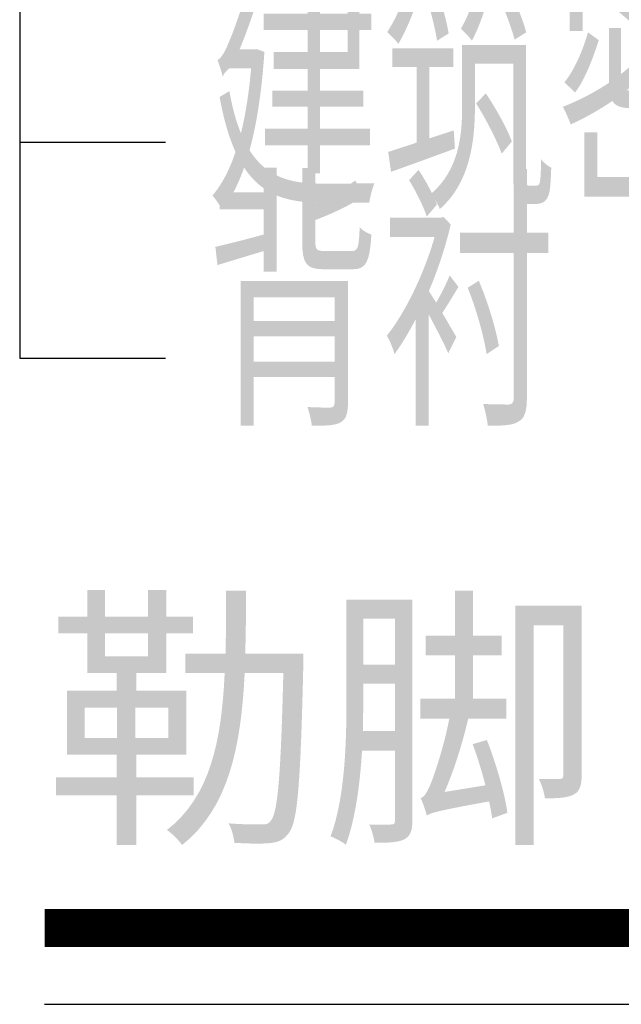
# Model space of a CAD drawing. Header units: inches. Extents: x 224620 to 3435104, y 247406 to 993300.
# Tile 86 of 110: x 307731 to 308833, y 720423 to 722228. Entities that reach past the tile are written whole.
import ezdxf

# ---------------------------------------------------------------- set-up
doc = ezdxf.new("R2010")
doc.units = ezdxf.units.IN
doc.header["$MEASUREMENT"] = 0
for name, color, linetype in [('AXIS', 3, 'Continuous'), ('PUB_DIM', 3, 'Continuous'), ('PUB_TEXT', 7, 'Continuous'), ('T', 1, 'Continuous')]:
    doc.layers.add(name, color=color, linetype=linetype)
doc.styles.add('-黑体', font='simhei.ttf', dxfattribs={"width": 0.8})
doc.styles.add('TEXT', font='txt.shx', dxfattribs={"width": 0.75, "bigfont": 'hztxt.shx'})

msp = doc.modelspace()

# ---------------------------------------------------------------- linework, layer by layer
at = {"layer": 'AXIS', "const_width": 70}
msp.add_lwpolyline([(307776.5, 720563), (309268.1, 720563)], dxfattribs=at)
at = {"layer": 'AXIS'}
msp.add_lwpolyline([(307776.5, 720423), (309268.1, 720423)], dxfattribs=at)
at = {"layer": 'PUB_DIM'}
for p, q in [((307731, 722867.7), (307731, 722003.5)), ((307731, 722003.5), (307998, 722003.5)), ((307731, 722003.5), (307731, 721607.7)), ((307731, 721607.7), (307998, 721607.7))]:
    msp.add_line(p, q, dxfattribs=at)

# ---------------------------------------------------------------- texts
at = {"layer": 'PUB_TEXT', "style": '-黑体'}
msp.add_text('勒脚', height=373.42, dxfattribs=at).set_placement((307776.5, 720755.7))
at = {"layer": 'T', "style": 'TEXT', "width": 0.75}
for s, p in [('建筑密封膏', (308072.2, 721879.8)), ('背衬', (308072.2, 721484))]:
    msp.add_text(s, height=427.78, dxfattribs=at).set_placement(p)

doc.saveas('drawing.dxf')
